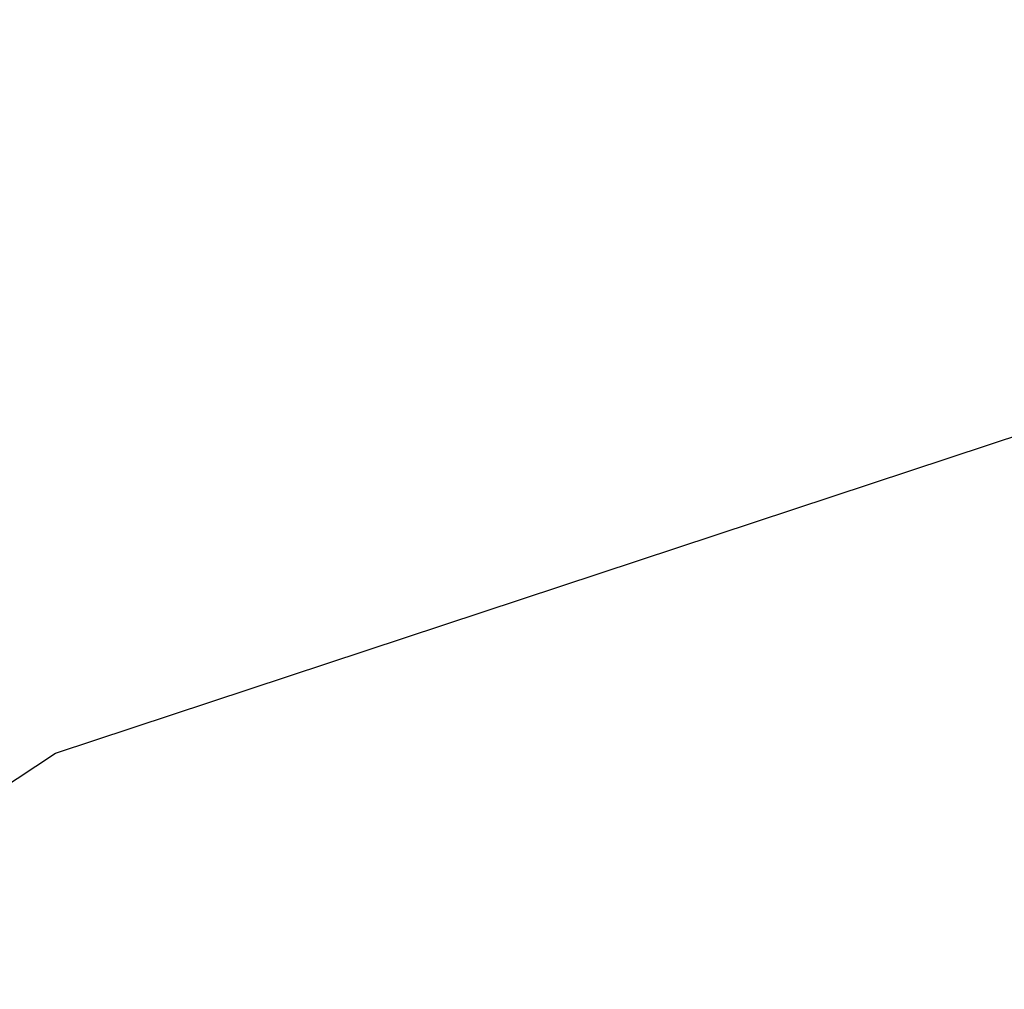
# Model space of a CAD drawing. Header units: inches. Extents: x -213 to 429, y -72 to 85.
# Tile 184 of 256: x 259.051 to 259.0931, y 39.011 to 39.0524. Entities that reach past the tile are written whole.
import ezdxf
from ezdxf.enums import TextEntityAlignment as Align

# ---------------------------------------------------------------- set-up
doc = ezdxf.new("R2010")
doc.units = ezdxf.units.IN
doc.header["$LTSCALE"] = 96
doc.header["$MEASUREMENT"] = 0
for name, color, linetype in [('A-FURN-3-POPPY-SEAT-BASE-METAL', 254, 'Continuous'), ('A-FURN-3-POPPY-SEAT-CASTER', 254, 'Continuous'), ('A-FURN-HAWORTH-ATT', 251, 'Continuous')]:
    doc.layers.add(name, color=color, linetype=linetype)
doc.styles.get("Standard").update_dxf_attribs({"font": 'trebuc.ttf'})

# ---------------------------------------------------------------- blocks, each defined once
blk = doc.blocks.new('SPG-5-3D-3')
at = {"layer": 'A-FURN-3-POPPY-SEAT-BASE-METAL', "invisible_edges": 10}
for points in [[(10.84872, -7.874835, 2.64372), (10.781534, -7.945681, 2.64372), (10.174082, -7.616122, 2.64372), (10.196844, -7.521175, 2.64372)], [(10.781534, -7.945681, 2.64372), (10.698301, -7.996724, 2.64372), (10.176671, -7.713726, 2.64372), (10.174082, -7.616122, 2.64372)]]:
    blk.add_3dface(points, dxfattribs=at)
at = {"layer": 'A-FURN-3-POPPY-SEAT-CASTER'}
for points, invisible_edges in [([(10.129978, -7.432258, 2.375984), (10.090796, -7.532293, 2.375984), (10.241897, -7.573594, 2.375984), (10.273356, -7.497647, 2.375984)], 10), ([(10.72911, -7.920736, 0.636278), (9.290332, -7.920736, 1.850048), (9.077511, -7.920736, 1.525016), (10.444571, -7.920736, 0.371749)], 5)]:
    blk.add_3dface(points, dxfattribs=dict(at, invisible_edges=invisible_edges))
at = {"layer": 'A-FURN-HAWORTH-ATT', "flags": 1}
for tag, p in [('HAWMC', (0, 0)), ('HAWPN', (0, -0.166667)), ('HAWSN', (0, -0.333333))]:
    blk.add_attdef(tag, text='', height=0.1, dxfattribs=at).set_placement(p, align=Align.TOP_CENTER)
at = {"layer": 'A-FURN-3-POPPY-SEAT-CASTER'}
mesh = blk.add_polymesh((16, 4), dxfattribs=dict(at, m_close=True))
for k, corner in enumerate([(9.957366, -6.787028, 2.300606), (9.957366, -6.757313, 1.928069), (9.957366, -6.73946, 1.554775), (9.957366, -6.733485, 1.181102), (9.528951, -6.787028, 2.215389), (9.671514, -6.757313, 1.87121), (9.814368, -6.73946, 1.526331), (9.957366, -6.733485, 1.181102), (9.165757, -6.787028, 1.972711), (9.429181, -6.757313, 1.709288), (9.69314, -6.73946, 1.445329), (9.957366, -6.733485, 1.181102), (8.923079, -6.787028, 1.609518), (9.267259, -6.757313, 1.466954), (9.612138, -6.73946, 1.324101), (9.957366, -6.733485, 1.181102), (8.837862, -6.787028, 1.181102), (9.2104, -6.757313, 1.181102), (9.583693, -6.73946, 1.181102), (9.957366, -6.733485, 1.181102), (8.923079, -6.787028, 0.752687), (9.267259, -6.757313, 0.895251), (9.612138, -6.73946, 1.038104), (9.957366, -6.733485, 1.181102), (9.165757, -6.787028, 0.389494), (9.429181, -6.757313, 0.652917), (9.69314, -6.73946, 0.916876), (9.957366, -6.733485, 1.181102), (9.528951, -6.787028, 0.146816), (9.671514, -6.757313, 0.490995), (9.814368, -6.73946, 0.835874), (9.957366, -6.733485, 1.181102), (9.957366, -6.787028, 0.061598), (9.957366, -6.757313, 0.434136), (9.957366, -6.73946, 0.80743), (9.957366, -6.733485, 1.181102), (10.385782, -6.787028, 0.146816), (10.243218, -6.757313, 0.490995), (10.100365, -6.73946, 0.835874), (9.957366, -6.733485, 1.181102), (10.748975, -6.787028, 0.389494), (10.485551, -6.757313, 0.652917), (10.221593, -6.73946, 0.916876), (9.957366, -6.733485, 1.181102), (10.991653, -6.787028, 0.752687), (10.647473, -6.757313, 0.895251), (10.302595, -6.73946, 1.038104), (9.957366, -6.733485, 1.181102), (11.07687, -6.787028, 1.181102), (10.704333, -6.757313, 1.181102), (10.331039, -6.73946, 1.181102), (9.957366, -6.733485, 1.181102), (10.991653, -6.787028, 1.609518), (10.647473, -6.757313, 1.466954), (10.302595, -6.73946, 1.324101), (9.957366, -6.733485, 1.181102), (10.748975, -6.787028, 1.972711), (10.485551, -6.757313, 1.709288), (10.221593, -6.73946, 1.445329), (9.957366, -6.733485, 1.181102), (10.385782, -6.787028, 2.215389), (10.243218, -6.757313, 1.87121), (10.100365, -6.73946, 1.526331), (9.957366, -6.733485, 1.181102)]):
    mesh.set_mesh_vertex(divmod(k, 4), corner)

msp = doc.modelspace()

# ---------------------------------------------------------------- block references
at = {"rotation": 301.777995}
msp.add_blockref('SPG-5-3D-3', (260.169007, 51.680894), dxfattribs=at)

doc.saveas('drawing.dxf')
